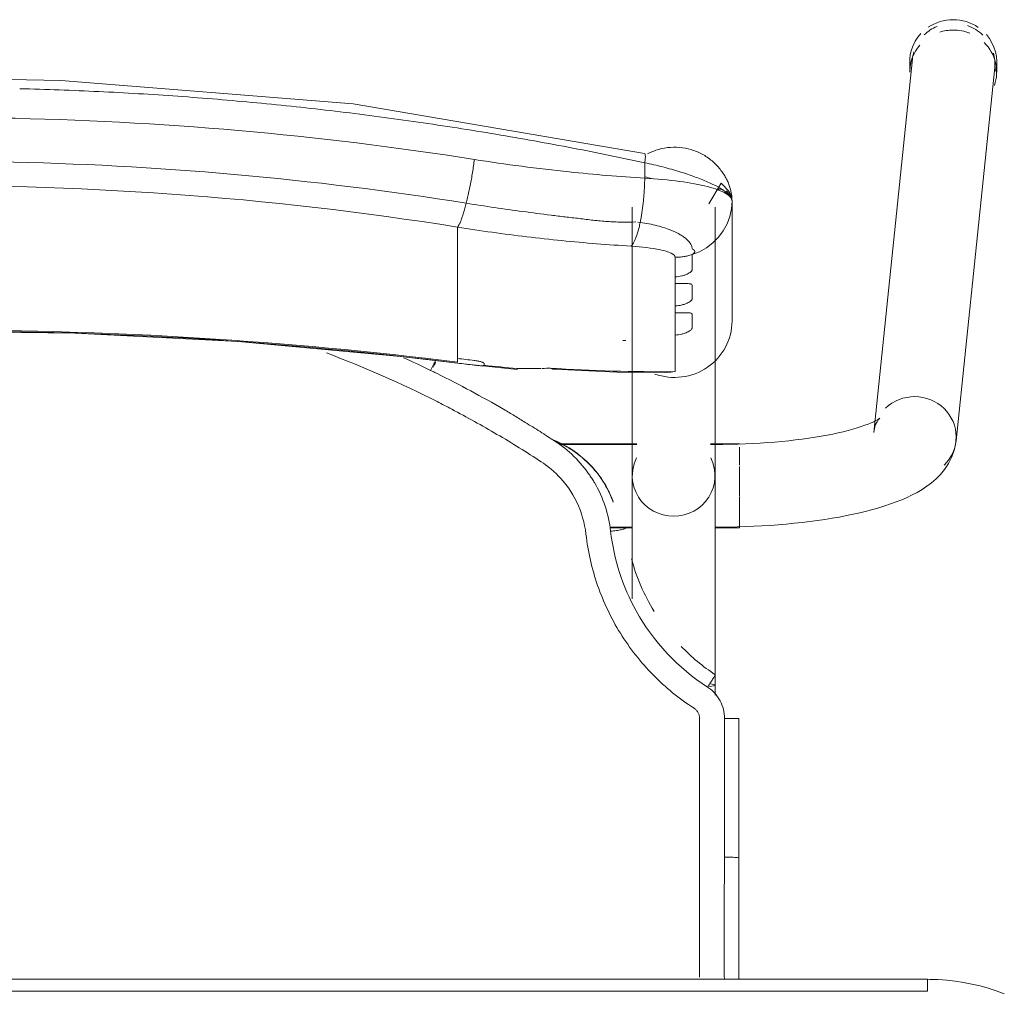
# Model space of a CAD drawing. Header units: metres. Extents: x 3 to 43.5, y -74 to -48.5.
# Tile 86 of 209: x 39.572 to 39.819, y -58.58 to -58.337. Entities that reach past the tile are written whole.
import ezdxf

# ---------------------------------------------------------------- set-up
doc = ezdxf.new("R2010")
doc.units = ezdxf.units.M
doc.layers.add('I-FURN', color=7, linetype='Continuous', lineweight=18)

# ---------------------------------------------------------------- blocks, each defined once
blk = doc.blocks.new('ConjuntoParaAlunoTamanho6 - CJA06_ConjuntoParaAlunoTamanho6-V30-1PAV - FRIGORÍFICA')
at = {"layer": 'I-FURN', "color": 253, "true_color": 0xaaaaaa}
for p, q in [((0.24321, 0.29526), (0.23354, 0.20182)), ((0.24254, 0.29456), (0.24254, 0.29197)), ((0.25413, 0.19969), (0.2638, 0.29312)), ((0.2643, 0.29197), (0.2643, 0.29456)), ((0.1981, 0.22964), (0.1981, 0.25969)), ((0.17315, 0.25812), (0.17315, 0.19097)), ((0.19385, 0.19097), (0.19385, 0.25812)), ((0.17457, 0.25441), (0.17513, 0.25435)), ((0.1959, 0.25221), (0.19685, 0.25395)), ((0.19685, 0.25395), (0.19754, 0.2558)), ((0.12943, 0.2438), (0.12943, 0.25317)), ((0.19471, 0.25062), (0.1959, 0.25221)), ((0.12943, 0.24214), (0.12943, 0.2438)), ((0.12943, 0.24214), (0.12943, 0.23653)), ((0.18386, 0.23904), (0.18386, 0.24073)), ((0.12943, 0.23653), (0.12943, 0.23486)), ((0.12943, 0.23486), (0.12943, 0.22925)), ((0.18386, 0.23176), (0.18386, 0.23345)), ((0.12943, 0.22759), (0.12943, 0.22925)), ((0.12943, 0.22759), (0.12943, 0.22197)), ((0.18386, 0.21701), (0.18386, 0.22617)), ((0.12943, 0.22031), (0.12943, 0.22197)), ((0.12946, 0.21915), (0.14434, 0.21757)), ((0.17944, 0.21689), (0.18173, 0.21678)), ((0.17429, 0.19894), (0.15474, 0.19894)), ((0.17429, 0.19879), (0.15494, 0.19879)), ((0.2, 0.19894), (0.19271, 0.19894)), ((0.19385, 0.19879), (0.19271, 0.19879)), ((0.19385, 0.19845), (0.19385, 0.19879)), ((0.19385, 0.19764), (0.19385, 0.19845)), ((0.2, 0.19364), (0.2, 0.19814)), ((0.19385, 0.1916), (0.19385, 0.19367)), ((0.2, 0.18573), (0.2, 0.19328)), ((0.19385, 0.18582), (0.19385, 0.18688)), ((0.19385, 0.18371), (0.19385, 0.18582)), ((0.2, 0.17794), (0.2, 0.1856)), ((0.16757, 0.17809), (0.17316, 0.17809)), ((0.1676, 0.17794), (0.17316, 0.17794)), ((0.19377, 0.17794), (0.2, 0.17794)), ((0.19385, 0.17809), (0.19385, 0.17951)), ((0.19385, 0.13604), (0.19385, 0.13857)), ((0.19983, 0.13021), (0.19982, 0.0953)), ((0.19982, 0.06497), (0.19982, 0.0953)), ((0.247, 0.06497), (-0.247, 0.06497)), ((0.247, 0.06497), (-0.247, 0.06497)), ((0.247, 0.06497), (0.247, 0.06197))]:
    blk.add_line(p, q, dxfattribs=at)
at = {"layer": 'I-FURN', "color": 253, "true_color": 0xaaaaaa, "flags": 128}
for points in [[(0.17623, 0.27161), (0.10331, 0.28398), (0.03018, 0.28985), (0.0001, 0.2904)], [(0.17627, 0.2654), (0.17627, 0.26637), (0.17627, 0.26734), (0.17627, 0.26831), (0.17627, 0.26928)], [(0.1981, 0.25971), (0.19792, 0.26092), (0.19739, 0.26208), (0.1954, 0.2642), (0.19227, 0.25896)], [(0.19754, 0.2558), (0.19796, 0.25773), (0.1981, 0.25969)], [(0.1981, 0.25971), (0.1981, 0.2522), (0.1981, 0.24468)], [(0.1981, 0.22964), (0.1981, 0.23715), (0.1981, 0.24467), (0.1981, 0.25218), (0.1981, 0.25969)], [(0.19172, 0.24799), (0.19331, 0.2492), (0.19471, 0.25062)], [(0.1881, 0.24628), (0.18997, 0.24701), (0.19172, 0.24799)], [(0.18386, 0.24073), (0.18386, 0.24195), (0.18386, 0.24317), (0.18386, 0.24439), (0.18386, 0.24561)], [(0.1881, 0.24628), (0.1881, 0.24532), (0.1881, 0.24435), (0.1881, 0.24339), (0.1881, 0.24243)], [(0.18386, 0.23345), (0.18386, 0.23485), (0.18386, 0.23624), (0.18386, 0.23764), (0.18386, 0.23904)], [(0.1881, 0.23868), (0.1881, 0.2378), (0.1881, 0.23692), (0.1881, 0.23603), (0.1881, 0.23515)], [(0.18386, 0.22617), (0.18386, 0.22757), (0.18386, 0.22897), (0.18386, 0.23036), (0.18386, 0.23176)], [(0.1881, 0.23141), (0.1881, 0.23052), (0.1881, 0.22964), (0.1881, 0.22876), (0.1881, 0.22787)], [(-0.12926, 0.21915), (-0.08865, 0.22342), (-0.0479, 0.2261), (-0.00707, 0.22717), (0.03376, 0.22666), (0.07455, 0.22454), (0.11521, 0.22083), (0.12946, 0.21915)], [(0.12943, 0.21937), (0.12943, 0.21961), (0.12943, 0.21984), (0.12943, 0.22007), (0.12943, 0.22031)], [(0.1361, 0.21901), (0.1361, 0.21893), (0.1361, 0.21886), (0.1361, 0.21878), (0.1361, 0.2187)], [(0.15351, 0.21761), (0.16928, 0.2169), (0.18131, 0.21677)], [(0.18173, 0.21678), (0.18279, 0.21686), (0.18386, 0.21701)], [(0.23507, 0.20536), (0.23501, 0.20531), (0.23482, 0.20518), (0.23451, 0.20499), (0.23408, 0.20476), (0.23355, 0.20449), (0.23291, 0.2042), (0.23217, 0.20389), (0.23133, 0.20358), (0.23041, 0.20326), (0.22941, 0.20294), (0.22832, 0.20262), (0.22717, 0.2023), (0.22594, 0.20199), (0.22464, 0.20169), (0.22328, 0.2014), (0.22186, 0.20112), (0.22039, 0.20086), (0.21886, 0.2006), (0.21729, 0.20036), (0.21567, 0.20014), (0.214, 0.19993), (0.2123, 0.19973), (0.21057, 0.19956), (0.2088, 0.1994), (0.207, 0.19926), (0.20518, 0.19913), (0.20334, 0.19903), (0.20148, 0.19894), (0.19961, 0.19888), (0.19772, 0.19883), (0.19583, 0.1988), (0.19394, 0.19879), (0.19385, 0.19879)], [(0.23354, 0.20182), (0.23373, 0.20287), (0.23403, 0.20376), (0.23437, 0.20445), (0.23469, 0.20492), (0.23492, 0.20521), (0.23505, 0.20534), (0.23507, 0.20536)], [(0.25413, 0.19969), (0.25375, 0.19762), (0.25311, 0.19572), (0.25226, 0.19403), (0.25129, 0.19256), (0.25023, 0.19128), (0.24913, 0.19017), (0.24799, 0.18919), (0.24683, 0.18832), (0.24563, 0.18753), (0.24441, 0.18681), (0.24316, 0.18615), (0.24188, 0.18553), (0.24055, 0.18496), (0.23919, 0.18441), (0.23778, 0.1839), (0.23633, 0.18341), (0.23483, 0.18295), (0.2333, 0.18251), (0.23171, 0.1821), (0.23008, 0.1817), (0.22841, 0.18133), (0.2267, 0.18098), (0.22495, 0.18064), (0.22315, 0.18033), (0.22132, 0.18004), (0.21946, 0.17976), (0.21756, 0.17951), (0.21562, 0.17928), (0.21366, 0.17906), (0.21168, 0.17887), (0.20967, 0.1787), (0.20763, 0.17855), (0.20558, 0.17842), (0.20352, 0.17831), (0.20144, 0.17823), (0.19935, 0.17816), (0.19725, 0.17811), (0.19515, 0.17809), (0.19385, 0.17809)], [(0.17315, 0.16015), (0.17315, 0.162), (0.17315, 0.16382), (0.17315, 0.1656), (0.17315, 0.16735), (0.17315, 0.16905), (0.17315, 0.17071), (0.17315, 0.17233), (0.17315, 0.1739), (0.17315, 0.17541), (0.17315, 0.17687), (0.17315, 0.17828), (0.17315, 0.17963), (0.17315, 0.18092), (0.17315, 0.18215), (0.17315, 0.18331), (0.17315, 0.18441), (0.17315, 0.18544), (0.17315, 0.1864), (0.17315, 0.18729), (0.17315, 0.1881), (0.17315, 0.18885), (0.17315, 0.18951), (0.17315, 0.19011), (0.17315, 0.19062), (0.17315, 0.19097)], [(0.19385, 0.19097), (0.19385, 0.19051), (0.19385, 0.18998), (0.19385, 0.18937), (0.19385, 0.18869), (0.19385, 0.18793), (0.19385, 0.1871), (0.19385, 0.18619), (0.19385, 0.18522), (0.19385, 0.18417), (0.19385, 0.18306), (0.19385, 0.18188), (0.19385, 0.18064), (0.19385, 0.17934), (0.19385, 0.17798), (0.19385, 0.17656), (0.19385, 0.17508), (0.19385, 0.17355), (0.19385, 0.17198), (0.19385, 0.17035), (0.19385, 0.16868), (0.19385, 0.16696), (0.19385, 0.16521), (0.19385, 0.16342), (0.19385, 0.16159), (0.19385, 0.15974), (0.19385, 0.15785), (0.19385, 0.15594), (0.19385, 0.15401), (0.19385, 0.15206), (0.19385, 0.15009), (0.19385, 0.14811), (0.19385, 0.14612), (0.19385, 0.14413), (0.19385, 0.14213), (0.19385, 0.14013), (0.19385, 0.13857)], [(0.16841, 0.18432), (0.16841, 0.18434), (0.16841, 0.18435), (0.16841, 0.18437), (0.16841, 0.18438)], [(0.19623, 0.13025), (0.19623, 0.12639), (0.19623, 0.12254), (0.19623, 0.11868), (0.19623, 0.11483), (0.19623, 0.11097), (0.19623, 0.10712), (0.19623, 0.10327), (0.19623, 0.09941), (0.19623, 0.09556)], [(0.2662, 0.06136), (0.26421, 0.06209), (0.2622, 0.06274), (0.26015, 0.06331), (0.25809, 0.06379), (0.25601, 0.0642), (0.25391, 0.06451), (0.25181, 0.06475), (0.24969, 0.0649), (0.24757, 0.06496), (0.247, 0.06497)], [(0.247, 0.06197), (0.1235, 0.06197), (0, 0.06197), (-0.1235, 0.06197), (-0.247, 0.06197)], [(-0.247, 0.06197), (-0.1235, 0.06197), (0, 0.06197), (0.1235, 0.06197), (0.247, 0.06197)]]:
    blk.add_lwpolyline(points, dxfattribs=at)
at = {"layer": 'I-FURN', "color": 253, "true_color": 0xaaaaaa}
for centre, major_axis, ratio, start_param, end_param in [((0.25351, 0.29419), (-0.01029, 0.00107), 0.967158, 5.223081, 5.597593), ((0.25342, 0.29456), (0.01088, 0), 0.965926, 1.570796, 2.182166), ((0.25342, 0.29456), (-0.01088, 0), 0.965926, 4.098128, 4.712389), ((0.25351, 0.29419), (-0.01029, 0.00107), 0.967158, 4.026797, 4.46746), ((0.25342, 0.29456), (0.01088, 0), 0.965926, 2.404321, 3.312013), ((0.25342, 0.29197), (0.01088, 0), 0.965926, 1.581694, 1.883969), ((0.25342, 0.29197), (0.01088, 0), 0.965926, 1.176355, 1.570796), ((0.25342, 0.29456), (0.01088, 0), 0.965926, 6.058274, 6.985956), ((0.25342, 0.29197), (0.01088, 0), 0.965926, 2.446266, 3.141593), ((0.25342, 0.29197), (0.01088, 0), 0.965926, 5.959867, 7.062609), ((0.25351, 0.29419), (-0.01029, 0.00107), 0.967158, 6.102343, 6.382991), ((0.25351, 0.29419), (-0.01029, 0.00107), 0.967158, 3.141593, 3.502975), ((0.0001, -0.77159), (1.0211, 0), 0.978148, 1.443771, 1.697822), ((0.0001, -0.77117), (1.0209, 0), 0.978148, 1.443771, 1.697822), ((0.1837, 0.22964), (0.0144, 0), 0.978148, 4.362105, 6.283185), ((0.17947, 0.60128), (0.385, 0), 0.978148, 4.689765, 4.691852), ((0.17947, 0.60356), (0.395, 0), 0.978148, 4.585364, 4.595996), ((0.17947, 0.60221), (0.3948, 0), 0.978148, 4.585364, 4.595936), ((0.17947, 0.60263), (0.395, 0), 0.978148, 4.602237, 4.623287), ((0.14521, 0.22754), (0.00087, 0.00996), 0.018501, 2.93296, 3.325659), ((0.17947, 0.60336), (0.395, 0), 0.978148, 4.644485, 4.723499), ((0.24383, 0.20075), (-0.01029, 0.00107), 0.967158, 4.812195, 5.597593), ((0.24383, 0.20075), (-0.01029, 0.00107), 0.967158, 3.241398, 4.812195), ((0.24383, 0.20075), (-0.01029, 0.00107), 0.967158, 2.456, 3.241398), ((0.1835, 0.19097), (0.01035, 0), 0.978148, 2.686587, 4.712389), ((0.1835, 0.19097), (0.01035, 0), 0.978148, 4.712389, 6.738191), ((0.1835, 0.13857), (0.01035, 0), 0.069756, 5.759587, 6.776353)]:
    blk.add_ellipse(centre, major_axis=major_axis, ratio=ratio, start_param=start_param, end_param=end_param, dxfattribs=at)
for points in [[(0.03973, 0.28708), (0.03313, 0.2874), (0.02653, 0.28763), (0.01992, 0.28779)], [(0.0595, 0.28591), (0.05292, 0.28638), (0.04633, 0.28677), (0.03973, 0.28708)], [(0.07921, 0.28427), (0.07265, 0.28489), (0.06608, 0.28544), (0.0595, 0.28591)], [(0.09885, 0.28217), (0.09232, 0.28294), (0.08577, 0.28365), (0.07921, 0.28427)], [(0.11839, 0.27961), (0.11189, 0.28054), (0.10538, 0.28139), (0.09885, 0.28217)], [(0.13782, 0.27661), (0.13136, 0.27768), (0.12489, 0.27868), (0.11839, 0.27961)], [(0.15712, 0.27316), (0.15071, 0.27438), (0.14427, 0.27553), (0.13782, 0.27661)], [(0.17627, 0.26928), (0.16991, 0.27065), (0.16353, 0.27194), (0.15712, 0.27316)], [(0.17627, 0.26928), (0.17633, 0.26966), (0.17642, 0.27037), (0.17644, 0.2712), (0.17636, 0.27149), (0.1763, 0.27156)], [(0.13164, 0.25914), (0.13175, 0.25959), (0.13198, 0.26053), (0.13231, 0.26203), (0.13262, 0.26359), (0.13292, 0.2652), (0.1332, 0.26684), (0.13344, 0.26848), (0.13359, 0.26956), (0.13366, 0.2701)], [(0.17513, 0.25435), (0.1752, 0.25471), (0.17534, 0.25544), (0.17553, 0.25659), (0.17571, 0.25778), (0.17586, 0.25902), (0.17599, 0.26028), (0.1761, 0.26156), (0.17618, 0.26285), (0.17624, 0.26413), (0.17626, 0.26498), (0.17627, 0.2654)], [(0.1981, 0.25969), (0.1981, 0.26035), (0.19703, 0.26165), (0.19239, 0.26338), (0.18523, 0.2647), (0.17934, 0.26523), (0.17627, 0.2654)], [(0.17811, 0.26528), (0.17751, 0.26545), (0.1769, 0.26561), (0.17629, 0.26577)], [(0.12943, 0.25317), (0.12952, 0.25327), (0.1297, 0.25353), (0.13, 0.25409), (0.13031, 0.25481), (0.13064, 0.25568), (0.13097, 0.2567), (0.1313, 0.25786), (0.13153, 0.2587), (0.13164, 0.25914)], [(0.1732, 0.2488), (0.17332, 0.24896), (0.17355, 0.24934), (0.17389, 0.25006), (0.17423, 0.25093), (0.17455, 0.25195), (0.17485, 0.25308), (0.17504, 0.25392), (0.17513, 0.25435)], [(0.17285, 0.2484), (0.17296, 0.24849), (0.17306, 0.24861), (0.17316, 0.24875)], [(0.18386, 0.24561), (0.18422, 0.24561), (0.18494, 0.24565), (0.18601, 0.24578), (0.18707, 0.24599), (0.18776, 0.24617), (0.1881, 0.24628)], [(0.12434, 0.2095), (0.11529, 0.21408), (0.10607, 0.21814), (0.09666, 0.22168)], [(0.11594, 0.2205), (0.11821, 0.21947), (0.12046, 0.21841), (0.1227, 0.21732)], [(0.1227, 0.21732), (0.12291, 0.21776), (0.12336, 0.21866), (0.12377, 0.21945), (0.12395, 0.2198)], [(0.12395, 0.21936), (0.12377, 0.21898), (0.12356, 0.21856), (0.12335, 0.21813)], [(0.1336, 0.21981), (0.13377, 0.21979), (0.1341, 0.21974), (0.13456, 0.21967), (0.13499, 0.21957), (0.13538, 0.21946), (0.13569, 0.21935), (0.13593, 0.21923), (0.13606, 0.21912), (0.1361, 0.21905), (0.1361, 0.21901)], [(0.12436, 0.21651), (0.12408, 0.21665), (0.12353, 0.21692), (0.12297, 0.21719), (0.1227, 0.21732)], [(0.1361, 0.2187), (0.1361, 0.21868), (0.13609, 0.21865), (0.13607, 0.21862), (0.13605, 0.2186)], [(0.15064, 0.21781), (0.15133, 0.21783), (0.152, 0.21785), (0.15267, 0.21788)], [(0.1529, 0.21776), (0.15334, 0.21757), (0.15377, 0.21755), (0.15417, 0.21772)], [(0.14098, 0.20758), (0.13826, 0.20916), (0.13276, 0.21224), (0.12717, 0.21512), (0.12436, 0.21651)], [(0.12798, 0.20762), (0.12738, 0.20794), (0.12617, 0.20857), (0.12495, 0.20919), (0.12434, 0.2095)], [(0.1504, 0.19445), (0.14673, 0.19684), (0.13935, 0.20142), (0.13181, 0.20561), (0.12798, 0.20762)], [(0.14635, 0.20432), (0.14546, 0.20487), (0.14368, 0.20597), (0.14188, 0.20704), (0.14098, 0.20758)], [(0.15378, 0.19963), (0.15256, 0.20043), (0.1501, 0.202), (0.14762, 0.20355), (0.14638, 0.20431)], [(0.15863, 0.1971), (0.15703, 0.19822), (0.15531, 0.19916), (0.1535, 0.1999)], [(0.15374, 0.19972), (0.15472, 0.19931), (0.15575, 0.19881), (0.1568, 0.1982)], [(0.1625, 0.1911), (0.16134, 0.1928), (0.15869, 0.19594), (0.1555, 0.19851), (0.15378, 0.19963)], [(0.15448, 0.19112), (0.15386, 0.19174), (0.15256, 0.19292), (0.15114, 0.19396), (0.1504, 0.19445)], [(0.16156, 0.17636), (0.16124, 0.17915), (0.15968, 0.18454), (0.15645, 0.18912), (0.15448, 0.19112)], [(0.16371, 0.18924), (0.16352, 0.18955), (0.16313, 0.19018), (0.16271, 0.1908), (0.1625, 0.1911)], [(0.16501, 0.19076), (0.16537, 0.19026), (0.16604, 0.18925), (0.16695, 0.18767), (0.16775, 0.18603), (0.1682, 0.1849), (0.16841, 0.18432)], [(0.16774, 0.17706), (0.1675, 0.1792), (0.16656, 0.18343), (0.16479, 0.18738), (0.16371, 0.18924)], [(0.17146, 0.1778), (0.17147, 0.17776), (0.17128, 0.17766), (0.17046, 0.17746), (0.16921, 0.17725), (0.16823, 0.17712), (0.16774, 0.17706)], [(0.1786, 0.15703), (0.1761, 0.16112), (0.17419, 0.16558), (0.17293, 0.1702)], [(0.19391, 0.14119), (0.19084, 0.14321), (0.18795, 0.1456), (0.18537, 0.14827)], [(0.19199, 0.13805), (0.19225, 0.13846), (0.19278, 0.13928), (0.19344, 0.14033), (0.19385, 0.14103), (0.19393, 0.14119), (0.19391, 0.14119)], [(0.19623, 0.13025), (0.19622, 0.13104), (0.19604, 0.13255), (0.19519, 0.13473), (0.19383, 0.13663), (0.19265, 0.13762), (0.19199, 0.13805)], [(0.19, 0.13025), (0.19, 0.1305), (0.18994, 0.13099), (0.18966, 0.1317), (0.18922, 0.13231), (0.18884, 0.13263), (0.18863, 0.13277)], [(0.19, 0.09555), (0.19, 0.09868), (0.19, 0.10482), (0.19, 0.11314), (0.19, 0.12173), (0.19, 0.1274), (0.19, 0.13025)], [(0.19982, 0.1302), (0.19984, 0.13021), (0.19969, 0.13022), (0.19891, 0.13024), (0.1977, 0.13025), (0.19672, 0.13025), (0.19623, 0.13025)], [(0.19982, 0.1302), (0.19982, 0.12729), (0.19982, 0.12438), (0.19982, 0.12147)], [(0.19982, 0.09529), (0.19982, 0.1011), (0.19982, 0.11273), (0.19982, 0.12438), (0.19982, 0.1302)], [(0.19982, 0.11273), (0.19982, 0.10691), (0.19982, 0.1011), (0.19982, 0.09528)], [(0.19623, 0.09556), (0.19662, 0.09556), (0.19701, 0.09556), (0.19738, 0.09555)], [(0.19738, 0.09555), (0.19775, 0.09554), (0.1981, 0.09553), (0.19841, 0.09551)], [(0.19982, 0.0953), (0.19982, 0.0953), (0.19982, 0.09529), (0.19982, 0.09529)], [(0.19982, 0.06497), (0.19982, 0.07507), (0.19982, 0.08518), (0.19982, 0.09529)], [(0.19982, 0.07534), (0.19982, 0.07188), (0.19982, 0.06842), (0.19982, 0.06497)]]:
    blk.add_open_spline(points, degree=3, dxfattribs=at)
for points, knots in [([(-0.13346, 0.2701), (-0.0847, 0.2778), (0.00519, 0.28415), (0.09466, 0.27626), (0.13366, 0.2701)], [-1, -1, -1, -1, -0.444444, 0, 0, 0, 0]), ([(0.17699, 0.27153), (0.17765, 0.27187), (0.17927, 0.27255), (0.18196, 0.27315), (0.18496, 0.2732), (0.18741, 0.27274), (0.18905, 0.27216), (0.18996, 0.27176), (0.19062, 0.27143), (0.19127, 0.27106), (0.19212, 0.27051), (0.19313, 0.26973), (0.19423, 0.2687), (0.19516, 0.26763), (0.19594, 0.26656), (0.1966, 0.26547), (0.19712, 0.26439), (0.19752, 0.26334), (0.1978, 0.26234), (0.19804, 0.26108), (0.1981, 0.26023), (0.1981, 0.25971)], [0.3275759, 0.3275759, 0.3275759, 0.3275759, 0.375, 0.4375, 0.5, 0.5625, 0.59375, 0.609375, 0.625, 0.640625, 0.65625, 0.6875, 0.71875, 0.75, 0.78125, 0.8125, 0.84375, 0.875, 0.90625, 0.9375, 1, 1, 1, 1]), ([(-0.13144, 0.25914), (-0.08343, 0.26683), (0.00512, 0.27318), (0.09323, 0.26529), (0.13164, 0.25914)], [-1, -1, -1, -1, -0.444444, 0, 0, 0, 0]), ([(0.13366, 0.2701), (0.14155, 0.26885), (0.15578, 0.26699), (0.16997, 0.2658), (0.17627, 0.2654)], [-1, -1, -1, -1, -0.444444, 0, 0, 0, 0]), ([(0.17627, 0.26928), (0.1778, 0.26895), (0.18084, 0.26823), (0.1851, 0.26704), (0.18885, 0.26578), (0.19302, 0.26411), (0.19708, 0.26187), (0.1981, 0.26034), (0.1981, 0.25971)], [0, 0, 0, 0, 0.125, 0.25, 0.375, 0.5, 0.75, 1, 1, 1, 1]), ([(0.12943, 0.25317), (0.08224, 0.26075), (-0.00484, 0.26702), (-0.09148, 0.25924), (-0.12923, 0.25317)], [-1, -1, -1, -1, -0.444444, 0, 0, 0, 0]), ([(0.19589, 0.26257), (0.19565, 0.26263), (0.19517, 0.26271), (0.1947, 0.26267), (0.19448, 0.26263)], [0.3140409, 0.3140409, 0.3140409, 0.3140409, 0.375, 0.4333514, 0.4333514, 0.4333514, 0.4333514]), ([(0.1981, 0.25971), (0.1981, 0.26024), (0.19787, 0.26101), (0.19723, 0.26183), (0.19682, 0.26214), (0.1966, 0.26226)], [0, 0, 0, 0, 0.125, 0.1875, 0.25, 0.25, 0.25, 0.25]), ([(0.13164, 0.25914), (0.13399, 0.25877), (0.13871, 0.25805), (0.14577, 0.25706), (0.15166, 0.25629), (0.15577, 0.2558), (0.15812, 0.25552), (0.15988, 0.25532), (0.16163, 0.25511), (0.16339, 0.25489), (0.16514, 0.25469), (0.16691, 0.25455), (0.16868, 0.25447), (0.17104, 0.2544), (0.17282, 0.25442), (0.17401, 0.25447)], [0, 0, 0, 0, 0.166667, 0.333333, 0.5, 0.583333, 0.625, 0.666667, 0.708333, 0.75, 0.791667, 0.833333, 0.875, 0.916667, 1, 1, 1, 1]), ([(0.17513, 0.25435), (0.17661, 0.25414), (0.17948, 0.25358), (0.18284, 0.25246), (0.1849, 0.25145), (0.18608, 0.25069), (0.18754, 0.24953), (0.18812, 0.24854), (0.1881, 0.24778)], [0, 0, 0, 0, 0.2, 0.4, 0.55, 0.625, 0.7, 1, 1, 1, 1]), ([(0.12943, 0.25317), (0.13522, 0.25225), (0.14681, 0.25064), (0.16129, 0.24919), (0.16997, 0.24858), (0.17285, 0.2484)], [0, 0, 0, 0, 0.4, 0.8, 1, 1, 1, 1]), ([(0.17285, 0.2484), (0.17555, 0.24823), (0.17966, 0.24775), (0.18317, 0.24668), (0.18386, 0.24597), (0.18386, 0.24561)], [0, 0, 0, 0, 0.444444, 0.722222, 1, 1, 1, 1]), ([(0.1881, 0.24778), (0.18821, 0.24772), (0.18836, 0.24763), (0.18849, 0.24751), (0.18856, 0.24744), (0.1886, 0.24738), (0.18864, 0.24733), (0.1887, 0.24726), (0.18876, 0.24718), (0.1888, 0.24708), (0.18879, 0.247), (0.18877, 0.24693), (0.18873, 0.24686), (0.18866, 0.24676), (0.1885, 0.24657), (0.18828, 0.2464), (0.1881, 0.24628)], [0, 0, 0, 0, 0.166667, 0.25, 0.291667, 0.333333, 0.375, 0.416667, 0.5, 0.583333, 0.625, 0.666667, 0.708333, 0.75, 0.833333, 1, 1, 1, 1]), ([(0.1881, 0.24243), (0.1881, 0.24236), (0.18804, 0.24222), (0.18782, 0.24198), (0.18743, 0.2417), (0.18691, 0.24142), (0.18629, 0.24117), (0.18532, 0.24088), (0.18448, 0.24075), (0.18386, 0.24073)], [0, 0, 0, 0, 0.125, 0.25, 0.375, 0.5, 0.625, 0.75, 1, 1, 1, 1]), ([(0.18386, 0.23904), (0.18448, 0.23902), (0.18532, 0.23903), (0.18629, 0.23904), (0.18691, 0.23904), (0.18743, 0.23902), (0.18782, 0.23896), (0.18804, 0.23885), (0.1881, 0.23875), (0.1881, 0.23868)], [0, 0, 0, 0, 0.25, 0.375, 0.5, 0.625, 0.75, 0.875, 1, 1, 1, 1]), ([(0.1881, 0.23515), (0.1881, 0.23508), (0.18804, 0.23494), (0.18782, 0.2347), (0.18743, 0.23442), (0.18691, 0.23414), (0.18629, 0.23389), (0.18532, 0.2336), (0.18448, 0.23348), (0.18386, 0.23345)], [0, 0, 0, 0, 0.125, 0.25, 0.375, 0.5, 0.625, 0.75, 1, 1, 1, 1]), ([(0.18386, 0.23176), (0.18448, 0.23175), (0.18532, 0.23175), (0.18629, 0.23176), (0.18691, 0.23176), (0.18743, 0.23174), (0.18782, 0.23168), (0.18804, 0.23158), (0.1881, 0.23147), (0.1881, 0.23141)], [0, 0, 0, 0, 0.25, 0.375, 0.5, 0.625, 0.75, 0.875, 1, 1, 1, 1]), ([(0.1881, 0.22787), (0.1881, 0.22781), (0.18804, 0.22767), (0.18782, 0.22742), (0.18743, 0.22714), (0.18691, 0.22687), (0.18629, 0.22661), (0.18532, 0.22633), (0.18448, 0.2262), (0.18386, 0.22617)], [0, 0, 0, 0, 0.125, 0.25, 0.375, 0.5, 0.625, 0.75, 1, 1, 1, 1]), ([(0.13605, 0.2186), (0.13602, 0.21857), (0.13593, 0.21853), (0.13575, 0.2185), (0.13549, 0.21849), (0.13508, 0.2185), (0.13445, 0.21856), (0.1339, 0.21862), (0.1336, 0.21866)], [0, 0, 0, 0, 0.125, 0.25, 0.375, 0.5, 0.75, 1, 1, 1, 1]), ([(0.14432, 0.21779), (0.14576, 0.21776), (0.14781, 0.21775), (0.1498, 0.21779), (0.1504, 0.2178)], [0, 0, 0, 0, 0.5, 0.7205576, 0.7205576, 0.7205576, 0.7205576]), ([(0.15683, 0.19818), (0.15764, 0.19771), (0.15919, 0.19669), (0.16207, 0.19434), (0.16393, 0.19226), (0.16501, 0.19076)], [0, 0, 0, 0, 0.25, 0.5, 1, 1, 1, 1]), ([(0.16841, 0.18438), (0.16796, 0.18563), (0.16686, 0.18807), (0.16383, 0.19273), (0.16081, 0.19558), (0.15863, 0.1971)], [0, 0, 0, 0, 0.25, 0.5, 1, 1, 1, 1]), ([(0.18863, 0.13277), (0.18486, 0.13521), (0.17974, 0.13937), (0.17389, 0.14605), (0.17007, 0.15149), (0.1669, 0.15732), (0.16353, 0.16552), (0.16208, 0.17192), (0.16156, 0.17636)], [0, 0, 0, 0, 0.25, 0.375, 0.5, 0.625, 0.75, 1, 1, 1, 1]), ([(0.16774, 0.17706), (0.16854, 0.1701), (0.17345, 0.15474), (0.18461, 0.14281), (0.19199, 0.13805)], [0, 0, 0, 0, 0.444444, 1, 1, 1, 1]), ([(0.19, 0.06548), (0.19, 0.06617), (0.19, 0.06811), (0.19, 0.07088), (0.19, 0.07365), (0.19, 0.07618), (0.19, 0.07838), (0.19, 0.0801), (0.19, 0.08153), (0.19, 0.08284), (0.19, 0.08398), (0.19, 0.08486), (0.19, 0.08558), (0.19, 0.08626), (0.19, 0.0868), (0.19, 0.08716), (0.19, 0.08749), (0.19, 0.08795), (0.19, 0.08848), (0.19, 0.089), (0.19, 0.08963), (0.19, 0.09074), (0.19, 0.09261), (0.19, 0.0945), (0.19, 0.09555)], [0.4659091, 0.4659091, 0.4659091, 0.4659091, 0.4772727, 0.5, 0.5227273, 0.5454545, 0.5681818, 0.5909091, 0.6136364, 0.6363636, 0.6590909, 0.6818182, 0.7045455, 0.7272727, 0.75, 0.7727273, 0.7954545, 0.8181818, 0.8409091, 0.8636364, 0.8863636, 0.9090909, 0.9545455, 1, 1, 1, 1]), ([(0.19618, 0.06498), (0.19616, 0.06721), (0.1961, 0.07741), (0.19616, 0.08755), (0.19623, 0.09556)], [0.8400419, 0.8400419, 0.8400419, 0.8400419, 0.875, 1, 1, 1, 1]), ([(0.19841, 0.09551), (0.19872, 0.09549), (0.19926, 0.09545), (0.19973, 0.09538), (0.19982, 0.09532), (0.19982, 0.0953)], [0.4, 0.4, 0.4, 0.4, 0.6, 0.8, 0.9699288, 0.9699288, 0.9699288, 0.9699288])]:
    blk.add_open_spline(points, degree=3, knots=knots, dxfattribs=at)
blk = doc.blocks.new('4 GRE - ESCOLA DE CINEMA E AUDIOVISUAL CINE REX R07_rvt-1-1PAV - FRIGORÍFICA')
at = {"layer": 'I-FURN', "color": 253, "lineweight": 18, "true_color": 0xaaaaaa}
blk.add_blockref('ConjuntoParaAlunoTamanho6 - CJA06_ConjuntoParaAlunoTamanho6-V30-1PAV - FRIGORÍFICA', (39.55241, -58.64244), dxfattribs=at)

msp = doc.modelspace()

# ---------------------------------------------------------------- block references
at = {"lineweight": 5}
msp.add_blockref('4 GRE - ESCOLA DE CINEMA E AUDIOVISUAL CINE REX R07_rvt-1-1PAV - FRIGORÍFICA', (0, 0), dxfattribs=at)

doc.saveas('drawing.dxf')
